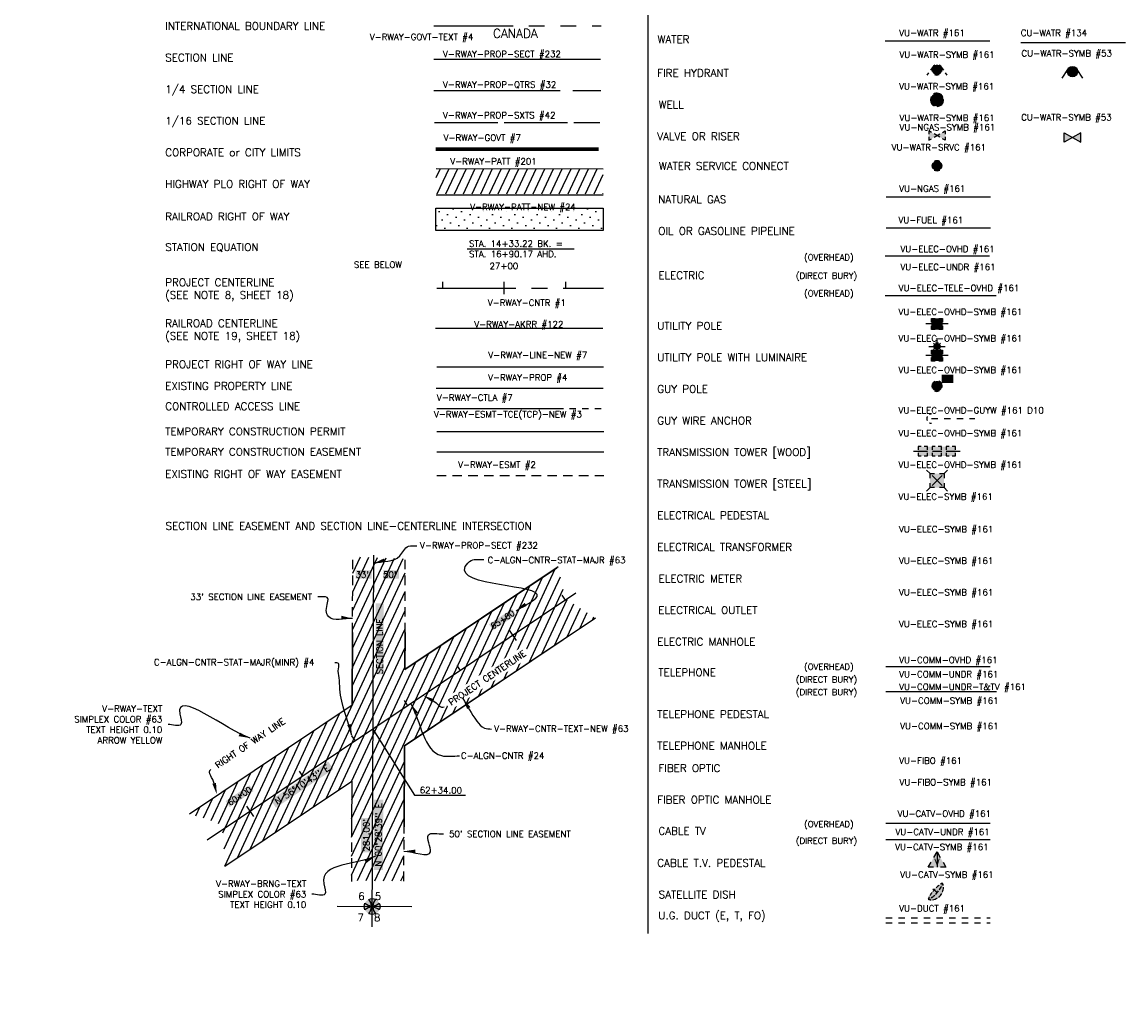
# Model space of a CAD drawing. Extents: x 429357 to 505151, y 227904 to 248592.
# Tile 251 of 256: x 503077 to 503094, y 229923 to 229938. Entities that reach past the tile are written whole.
import ezdxf
from ezdxf import colors
from ezdxf.entities.mleader import LeaderData, LeaderLine
from ezdxf.enums import TextEntityAlignment as Align
from ezdxf.math import Vec2, Vec3

# ---------------------------------------------------------------- set-up
doc = ezdxf.new("R2010")
doc.units = 0
doc.header["$MEASUREMENT"] = 0
for name, pattern in [('CENTER', [2, 1.25, -0.25, 0.25, -0.25]), ('CONTROL', [2.4, 2, -0.1, 0, -0.1, 0, -0.1, 0, -0.1]), ('D10', [0.15, 0.1, -0.05]), ('D15', [0.225, 0.15, -0.075]), ('PHANTOM', [2.5, 1.25, -0.25, 0.25, -0.25, 0.25, -0.25]), ('SEC', [10, 10, 0]), ('SEC1_16', [1.1, 1, -0.1]), ('SEC1_4', [2.2, 2, -0.2])]:
    doc.linetypes.add(name, pattern=pattern)
for name, color, linetype in [('C-ALGN-CNTR', 24, 'Continuous'), ('C-ALGN-CNTR-PCPT', 3, 'Continuous'), ('C-ALGN-CNTR-STAT', 63, 'Continuous'), ('C-ALGN-CNTR-STAT-MAJR', 4, 'Continuous'), ('C-ALGN-CNTR-STAT-MINR', 4, 'Continuous'), ('CU-WATR', 134, 'WATERMAIN'), ('CU-WATR-SYMB', 133, 'Continuous'), ('V-ANNO-LGND-LWT6', 6, 'Continuous'), ('V-ANNO-LGND-T100', 3, 'Continuous'), ('V-ANNO-LGND-T120', 4, 'Continuous'), ('V-PROP-GOVT-TEXT', 53, 'Continuous'), ('V-RWAY-AKRR', 122, 'TRACKS-NEW'), ('V-RWAY-BRNG', 63, 'Continuous'), ('V-RWAY-CNTR', 1, 'CENTER'), ('V-RWAY-CNTR-TEXT-NEW', 63, 'Continuous'), ('V-RWAY-CTLA', 7, 'CONTROL'), ('V-RWAY-ESMT', 2, 'D15'), ('V-RWAY-ESMT-TCE-NEW', 3, 'TCP-NEW'), ('V-RWAY-ESMT-TCP-NEW', 3, 'TCP'), ('V-RWAY-ESMT-TEXT', 63, 'Continuous'), ('V-RWAY-LEGN-TEXT', 4, 'Continuous'), ('V-RWAY-LINE-NEW', 7, 'Continuous'), ('V-RWAY-MNMT-GOVT-LARG', 1, 'Continuous'), ('V-RWAY-PATT-50', 201, 'Continuous'), ('V-RWAY-PATT-OLD ROAD', 21, 'Continuous'), ('V-RWAY-PATT-RR', 24, 'Continuous'), ('V-RWAY-PROP', 4, 'Continuous'), ('V-RWAY-PROP-GOVT', 7, 'PHANTOM'), ('V-RWAY-PROP-GOVT-INTL', 7, 'PHANTOM'), ('V-RWAY-PROP-QTRS', 32, 'SEC1_4'), ('V-RWAY-PROP-SECT', 232, 'Continuous'), ('V-RWAY-PROP-SXTS', 42, 'SEC1_16'), ('V-RWAY-PROP-TEXT', 4, 'Continuous'), ('V-RWAY-TEXT-NEW', 63, 'Continuous'), ('VU-CATV-OVHD', 161, 'OTV'), ('VU-CATV-SYMB', 161, 'Continuous'), ('VU-CATV-UNDR', 161, 'UTV'), ('VU-COMM-OVHD', 161, 'OT'), ('VU-COMM-UNDR-T&TV', 161, 'UT&TV'), ('VU-DUCT', 161, 'D10'), ('VU-ELEC-OVHD', 161, 'OE'), ('VU-ELEC-OVHD-GUYW', 161, 'D10'), ('VU-ELEC-OVHD-SYMB', 161, 'Continuous'), ('VU-ELEC-TELE-OVHD', 161, 'OE&OT'), ('VU-FUEL', 161, 'OIL'), ('VU-NGAS', 161, 'GAS'), ('VU-WATR', 161, 'WATERMAIN'), ('VU-WATR-SRVC', 161, 'Continuous'), ('VU-WATR-SYMB', 161, 'Continuous')]:
    doc.layers.add(name, color=color, linetype=linetype)
doc.layers.add('V-ANNO-LGND-LAYR-INFO', color=1, linetype='Continuous', plot=False)
doc.styles.add('L100', font='simplex.shx', dxfattribs={"height": 0.1})
doc.styles.add('L120', font='simplex.shx', dxfattribs={"height": 0.12})
doc.styles.add('L140', font='simplex.shx', dxfattribs={"height": 0.14})
doc.styles.add('ROMANSM', font='romansm.shx')
doc.styles.add('Simplex', font='Simplex.shx', dxfattribs={"width": 0.8})
doc.linetypes.add('GAS', pattern='A,0.25,-0.075,["G",ROMANSM,S=0.1,R=0,X=-0.004,Y=-0.04],-0.15,0.25,-0.075', length=0.8)
doc.linetypes.add('OE', pattern='A,0.25,-0.07,0.07,-0.07,0.07,-0.07,0.07,-0.07,0.25,-0.15,["OE",ROMANSM,S=0.1,R=0,X=-0.1,Y=-0.04],-0.15', length=1.29)
doc.linetypes.add('OE&OT', pattern='A,0.25,-0.07,0.07,-0.07,0.07,-0.07,0.07,-0.07,0.25,-0.35,["OE&OT",ROMANSM,S=0.1,R=0,X=-0.3,Y=-0.05],-0.2', length=1.54)
doc.linetypes.add('OIL', pattern='A,0.25,-0.075,["O",ROMANSM,S=0.1,R=0,X=-0.004,Y=-0.04],-0.15,0.25,-0.075', length=0.8)
doc.linetypes.add('OT', pattern='A,0.25,-0.07,0.07,-0.07,0.07,-0.07,0.25,-0.08,["OT",ROMANSM,S=0.1,R=0,X=-0.04,Y=-0.04],-0.15', length=1.08)
doc.linetypes.add('OTV', pattern='A,0.25,-0.07,0.07,-0.07,0.07,-0.07,0.25,-0.2,["OTV",ROMANSM,S=0.1,R=0,X=-0.12,Y=-0.05],-0.2', length=1.25)
doc.linetypes.add('TCP', pattern='A,0.28,["/",ROMANSM,S=0.1,R=0,X=0,Y=-0.04],0.04,["/",ROMANSM,S=0.1,R=0,X=0,Y=-0.04],0.02', length=0.34)
doc.linetypes.add('TCP-NEW', pattern='A,0.3,[130,ltypeshp.shx,S=0.08,R=0,X=0,Y=0],0.04,[130,ltypeshp.shx,S=0.08,R=0,X=0,Y=0],0.3', length=0.64)
doc.linetypes.add('TRACKS-NEW', pattern='A,0.3,[130,ltypeshp.shx,S=0.08,R=0,X=0,Y=0],0.3', length=0.6)
doc.linetypes.add('UT&TV', pattern='A,0.25,-0.07,0.07,-0.07,0.07,-0.07,0.07,-0.07,0.25,-0.35,["UT&TV",ROMANSM,S=0.1,R=0,X=-0.3,Y=-0.05],-0.2', length=1.54)
doc.linetypes.add('UTV', pattern='A,0.25,-0.07,0.07,-0.07,0.07,-0.07,0.25,-0.2,["UTV",ROMANSM,S=0.1,R=0,X=-0.12,Y=-0.05],-0.2', length=1.25)
doc.linetypes.add('WATERMAIN', pattern='A,0.4,-0.075,0.4,-0.1,["W",ROMANSM,S=0.1,R=0,X=-0.05,Y=-0.04],-0.1', length=1.075)
doc.dimstyles.new('RWAY LEADER', dxfattribs={"dimscale": 0, "dimtxt": 0.1, "dimasz": 0.18, "dimexe": 0.18, "dimexo": 0.0625, "dimgap": 0.09, "dimtad": 0, "dimtih": 1, "dimtoh": 1, "dimzin": 0, "dimdsep": 46, "dimtxsty": 'L100', "dimcen": 0.09, "dimclrd": 2, "dimclre": 2, "dimclrt": 256, "dimadec": 0, "dimazin": 0, "dimtfac": 1, "dimtofl": 0, "dimtmove": 2, "dimatfit": 3, "dimfxl": 1, "dimtolj": 1, "dimtzin": 0, "dimarcsym": 0})
doc.dimstyles.get("Standard").update_dxf_attribs({"dimtxt": 0.18, "dimasz": 0.18, "dimexe": 0.18, "dimexo": 0.0625, "dimgap": 0.09, "dimtad": 0, "dimtih": 1, "dimtoh": 1, "dimdec": 4, "dimzin": 0, "dimdsep": 46, "dimtxsty": 'Standard', "dimcen": 0.09, "dimadec": 0, "dimazin": 0, "dimtfac": 1, "dimtdec": 4, "dimtofl": 0, "dimtmove": 0, "dimatfit": 3, "dimfxl": 1, "dimtolj": 1, "dimtzin": 0, "dimarcsym": 0})

# ---------------------------------------------------------------- blocks, each defined once
blk = doc.blocks.new('V-NODE-RWAY-PGM')
h = blk.add_hatch(color=155)
edge = h.paths.add_edge_path()
edge.add_arc((0, 0), 0.125, 0, 360)
h = blk.add_hatch(color=256)
edge = h.paths.add_edge_path()
edge.add_arc((0, 0.179), 0.169, 227.858, 266.4469)
edge.add_arc((-0.179, 0), 0.169, 3.4658, 42.0548)
edge.add_arc((0, 0), 0.125, 64.5966, 115.2874, ccw=False)
edge.add_arc((0.179, 0), 0.169, 137.8703, 176.4452)
edge.add_arc((0, 0.179), 0.169, 273.4935, 312.0548)
edge.add_arc((0, 0), 0.125, -25.3746, 25.2874, ccw=False)
edge.add_arc((0, -0.179), 0.169, 47.858, 86.4192)
edge.add_arc((0.179, 0), 0.169, 183.4675, 222.0425)
edge.add_arc((0, 0), 0.125, 244.6254, 295.3162, ccw=False)
edge.add_arc((-0.179, 0), 0.169, 317.858, 356.4469)
edge.add_arc((0, -0.179), 0.169, 93.4658, 132.0548)
edge.add_arc((0, 0), 0.125, 154.6254, 205.2874, ccw=False)
blk.add_lwpolyline([(-0.113, 0.054, 0.169986), (-0.01, 0.01, 0.169986), (-0.053, 0.113, -0.224859), (0.054, 0.113, 0.169923), (0.01, 0.01, 0.169861), (0.113, 0.053, -0.224727), (0.113, -0.054, 0.169861), (0.01, -0.01, 0.169923), (0.053, -0.113, -0.224859), (-0.054, -0.113, 0.169986), (-0.01, -0.01, 0.169986), (-0.113, -0.053, -0.224727)], format="xyb", close=True)
blk = doc.blocks.new('V-SATELLITE DISH')
h = blk.add_hatch(color=155)
h.dxf.hatch_style = 1
h.paths.add_polyline_path([(-0.151, -0.134, -0.154828), (-0.162, -0.129, -0.295058), (-0.165, -0.117, -0.05975), (-0.143, -0.067, -0.026832), (-0.11, -0.017, -0.01928), (-0.057, 0.048, -0.01928), (0, 0.108, -0.026832), (0.045, 0.148, -0.05975), (0.092, 0.176, -0.295058), (0.104, 0.174, -0.14893), (0.111, 0.165, -0.549314)])
blk.add_line((0, 0), (-0.077, 0.067))
for centre, radius, start, end in [((0.268, -0.302), 0.473, 139.773, 148.9022), ((0.573, -0.494), 0.831, 136.8705, 141.5749), ((-0.609, 0.52), 0.801, 316.5912, 322.4522), ((0.573, -0.494), 0.831, 129.9016, 135.133), ((-0.502, 0.473), 0.688, 322.1501, 329.0195), ((0.187, -0.034), 0.231, 114.453, 122.7841), ((0.096, 0.166), 0.0111, 48.6965, 114.453), ((-0.212, 0.275), 0.338, 336.8091, 340.6802), ((-0.115, 0.099), 0.236, 337.2075, 0.9097), ((0.096, 0.166), 0.0111, 342.94, 48.6965), ((-0.115, 0.099), 0.236, 8.0266, 16.4333), ((-0.155, -0.12), 0.0107, 159.4681, 295.1847), ((0.054, -0.184), 0.229, 153.5202, 162.8415), ((-0.115, 0.099), 0.236, 261.0519, 270.462), ((-0.246, 0.08), 0.231, 294.453, 301.1761), ((-0.609, 0.52), 0.801, 308.9049, 314.8046), ((-0.115, 0.099), 0.236, 277.5322, 301.1934), ((-0.115, 0.099), 0.236, 307.3406, 331.0504)]:
    blk.add_arc(centre, radius, start, end)
blk = doc.blocks.new('V-WELL')
h = blk.add_hatch(color=155)
h.dxf.hatch_style = 1
edge = h.paths.add_edge_path()
edge.add_arc((0, 0), 0.105, 0, 360)
for centre, start, end in [((0, 0, -0.001), 150, 243.0807), ((0, 0, -0.001), 30, 123.0807), ((0, 0), 270, 3.0807)]:
    blk.add_arc(centre, 0.105, start, end)
at = {"style": 'L120'}
blk.add_text('W', height=0.12, dxfattribs=at).set_placement((0, 0, -0.001), align=Align.MIDDLE_CENTER)
blk = doc.blocks.new('VU-VALVE')
for points in [[(-0.13, 0.074), (-0.13, 0.02)], [(-0.085, 0.049), (-0.13, 0.074)], [(-0.045, -0.026), (0.045, 0.026)], [(0.045, -0.026), (-0.045, 0.026)], [(0.085, 0.049), (0.13, 0.074), (0.13, 0.02)], [(-0.13, -0.02), (-0.13, -0.074), (-0.085, -0.049)], [(0.13, -0.02), (0.13, -0.074), (0.085, -0.049)]]:
    blk.add_lwpolyline(points)
at = {"color": 155}
blk.add_solid([(-0.13, 0.074), (-0.13, -0.074), (0.13, -0.074), (0.13, 0.074)], dxfattribs=at)
blk = doc.blocks.new('VU-HYDRANT')
blk.add_hatch(color=155).paths.add_polyline_path([(-0.082, 0, 1), (0.082, 0, 1)])
h = blk.add_hatch(color=155)
edge = h.paths.add_edge_path()
edge.add_arc((0, 0), 0.0823, 0, 360)
for p, q in [((-0.075, 0.033), (-0.105, -0.007)), ((0.105, -0.006), (0.075, 0.034)), ((-0.134, -0.046), (-0.162, -0.084)), ((0.162, -0.084), (0.134, -0.046))]:
    blk.add_line(p, q)
for start, end in [(113.5027, 198.9808), (341.5234, 67.3915), (241.9046, 292.5517)]:
    blk.add_arc((0, 0), 0.0823, start, end)
blk = doc.blocks.new('VU-CATV PEDESTAL')
blk.add_line((0, 0.161), (0, -0.081))
for points in [[(-0.051, 0.073), (0, 0.161), (0.051, 0.073)], [(-0.055, -0.081), (-0.14, -0.081), (-0.095, -0.004)], [(0.095, -0.004), (0.14, -0.081), (0.055, -0.081)]]:
    blk.add_lwpolyline(points)
at = {"color": 155}
blk.add_solid([(-0.14, -0.081), (0, 0.161), (0.14, -0.081)], dxfattribs=at)
at = {"style": 'L100'}
blk.add_text('V', height=0.1, dxfattribs=at).set_placement((0, 0), align=Align.MIDDLE)
blk = doc.blocks.new('VU-ELECTRIC TRANSMISSION TOWER STEEL')
for p, q in [((-0.166, 0.166), (-0.11, 0.11)), ((-0.11, 0.11), (-0.038, 0.11)), ((-0.11, 0.038), (-0.11, 0.11)), ((-0.079, -0.079), (0.079, 0.079)), ((-0.079, 0.079), (0.079, -0.079)), ((0.039, 0.11), (0.111, 0.11)), ((0.111, 0.11), (0.166, 0.166)), ((0.111, 0.11), (0.111, 0.038)), ((-0.166, -0.166), (-0.11, -0.111)), ((-0.11, -0.111), (-0.11, -0.039)), ((-0.038, -0.111), (-0.11, -0.111)), ((0.111, -0.111), (0.039, -0.111)), ((0.111, -0.039), (0.111, -0.111)), ((0.111, -0.111), (0.166, -0.166))]:
    blk.add_line(p, q)
at = {"color": 155}
blk.add_solid([(-0.111, -0.111), (-0.11, 0.11), (0.111, -0.111), (0.111, 0.11)], dxfattribs=at)
blk = doc.blocks.new('VU-ELECTRIC TRANSMISSION TOWER WOOD')
for p, q in [((-0.074, 0), (0.074, 0)), ((0.144, 0), (0.365, 0)), ((-0.373, 0), (-0.151, 0))]:
    blk.add_line(p, q)
for points in [[(-0.252, 0.074), (-0.299, 0.074)], [(-0.299, 0.074), (-0.299, 0.024)], [(-0.151, 0.024), (-0.151, 0.074), (-0.202, 0.074)], [(-0.03, 0.074), (-0.078, 0.074)], [(-0.078, 0.074), (-0.078, 0.024)], [(0.07, 0.024), (0.07, 0.074), (0.02, 0.074)], [(0.191, 0.074), (0.144, 0.074)], [(0.144, 0.074), (0.144, 0.024)], [(0.291, 0.024), (0.291, 0.074), (0.241, 0.074)], [(-0.299, -0.026), (-0.299, -0.074), (-0.252, -0.074)], [(-0.202, -0.074), (-0.151, -0.074), (-0.151, -0.026)], [(-0.078, -0.026), (-0.078, -0.074), (-0.03, -0.074)], [(0.02, -0.074), (0.07, -0.074), (0.07, -0.026)], [(0.144, -0.026), (0.144, -0.074), (0.191, -0.074)], [(0.241, -0.074), (0.291, -0.074), (0.291, -0.026)]]:
    blk.add_lwpolyline(points)
at = {"color": 155}
blk.add_solid([(-0.299, -0.074), (-0.299, 0.074), (0.291, -0.074), (0.291, 0.074)], dxfattribs=at)
blk = doc.blocks.new('VU-UTILITY POLE ANCHOR')
for start, end in [(155, 205), (90, 115), (245, 270)]:
    blk.add_arc((0, 0), 0.0738, start, end)
blk = doc.blocks.new('VU-UTILITY GUY POLE')
at = {"color": 155, "const_width": 0.0825}
blk.add_lwpolyline([(-0.041, 0, 1), (0.041, 0, 1)], format="xyb", close=True, dxfattribs=at)
for start, end in [(116.5003, 201.7139), (343.5256, 69.3937), (241.9046, 292.5517)]:
    blk.add_arc((0, 0, -0.001), 0.0823, start, end)
at = {"color": 155}
blk.add_solid([(0.074, 0.051, -0.435), (0.074, 0.182, -0.435), (0.257, 0.051, -0.435), (0.257, 0.182, -0.435)], dxfattribs=at)
at = {"style": 'L100'}
blk.add_text('GP', height=0.1, dxfattribs=at).set_placement((0.069, 0.067, -0.435))
blk = doc.blocks.new('VU-UTILITY POLE WITH LUMINAIRE')
for p, q in [((-0.04, 0.181), (-0.057, 0.196)), ((0, 0.199), (0, 0.274)), ((0.039, 0.181), (0.057, 0.197)), ((-0.088, 0), (-0.176, 0)), ((-0.128, 0.146), (-0.053, 0.146)), ((-0.088, -0.088), (0.088, 0.088)), ((-0.088, 0.088), (-0.03, 0.088)), ((-0.088, 0.03), (-0.088, 0.088)), ((-0.057, 0.095), (-0.039, 0.11)), ((0.03, 0.088), (0.088, 0.088)), ((0.057, 0.096), (0.04, 0.111)), ((0.053, 0.146), (0.128, 0.146)), ((0.088, 0.088), (0.088, 0.03)), ((0.176, 0), (0.088, 0)), ((-0.088, -0.088), (-0.088, -0.03)), ((-0.03, -0.088), (-0.088, -0.088)), ((0.088, -0.088), (0.03, -0.088)), ((0.088, -0.03), (0.088, -0.088))]:
    blk.add_line(p, q)
at = {"color": 155, "const_width": 0.0529}
blk.add_lwpolyline([(-0.026, 0.146, 1), (0.026, 0.146, 1)], format="xyb", close=True, dxfattribs=at)
for start, end in [(64.4712, 115.5288), (154.4712, 205.5288), (244.4712, 295.5288), (334.4712, 25.5288)]:
    blk.add_arc((0, 0.146), 0.0529, start, end)
at = {"color": 155}
blk.add_solid([(-0.088, -0.088), (0.088, -0.088), (-0.088, 0.088), (0.088, 0.088)], dxfattribs=at)
blk = doc.blocks.new('VU-UTILITY POLE')
for p, q in [((-0.089, 0), (-0.177, 0)), ((0.089, 0.089), (-0.089, -0.089)), ((-0.089, 0.089), (-0.03, 0.089)), ((-0.089, 0.03), (-0.089, 0.089)), ((0.03, 0.089), (0.089, 0.089)), ((0.089, 0.089), (0.089, 0.03)), ((0.177, 0), (0.089, 0)), ((-0.089, -0.089), (-0.089, -0.03)), ((-0.03, -0.089), (-0.089, -0.089)), ((0.089, -0.089), (0.03, -0.089)), ((0.089, -0.03), (0.089, -0.089))]:
    blk.add_line(p, q)
at = {"color": 155}
blk.add_solid([(-0.089, -0.089), (-0.089, 0.089), (0.089, -0.089), (0.089, 0.089)], dxfattribs=at)
blk = doc.blocks.new('CU-VALVE')
blk.add_lwpolyline([(-0.13, 0.074), (0.13, -0.074), (0.13, 0.074), (-0.13, -0.074), (-0.13, 0.074)])
at = {"color": 155}
blk.add_solid([(-0.13, 0.074), (-0.13, -0.074), (0.13, -0.074), (0.13, 0.074)], dxfattribs=at)
blk = doc.blocks.new('CU-HYDRANT')
blk.add_hatch(color=155).paths.add_polyline_path([(-0.082, 0, 1), (0.082, 0, 1)])
for p, q in [((-0.162, -0.104), (-0.076, 0.031)), ((0.162, -0.104), (0.076, 0.031))]:
    blk.add_line(p, q)
blk.add_circle((0, 0), 0.0823)
blk = doc.blocks.new('STATICK')
blk.add_line((0, 0), (0, 5))
blk = doc.blocks.new('VU-WATR-SRVC')
at = {"color": 155, "const_width": 0.08}
blk.add_lwpolyline([(-0.04, 0, 1), (0.04, 0, 1)], format="xyb", close=True, dxfattribs=at)
for points in [[(-0.026, 0.045), (-0.04, 0.069), (-0.011, 0.069)], [(0.014, -0.024), (-0.014, 0.024)], [(0.014, 0.024), (-0.014, -0.024)], [(0.011, 0.069), (0.04, 0.069), (0.026, 0.045)], [(-0.026, -0.045), (-0.04, -0.069)], [(-0.04, -0.069), (-0.011, -0.069)], [(0.011, -0.069), (0.04, -0.069), (0.026, -0.045)]]:
    blk.add_lwpolyline(points)
for start, end in [(146.9574, 213.0378), (56.9574, 123.0378), (326.9574, 33.0378), (236.9574, 303.0378)]:
    blk.add_arc((0, 0), 0.08, start, end)

msp = doc.modelspace()

# ---------------------------------------------------------------- hatches: boundary and pattern name
at = {"layer": 'V-RWAY-PATT-50'}
h = msp.add_hatch(dxfattribs=at)
h.set_pattern_fill('ANSI31', color=256, angle=20, style=0)
h.set_pattern_definition([(65, (503083.56217, 229935.56274), (-0.1132885, 0.052827), [])])
h.paths.add_polyline_path([(503083.542, 229935.556), (503083.542, 229935.961), (503086.185, 229935.952), (503086.185, 229935.556)])
h = msp.add_hatch(dxfattribs=at)
h.set_pattern_fill('ANSI31', color=256, angle=20, style=0)
h.set_pattern_definition([(65, (503080.19806, 229924.91655), (-0.1132885, 0.0528273), [])])
h.paths.add_polyline_path([(503082.225, 229929.821), (503082.215, 229927.471), (503079.641, 229925.747), (503079.922, 229925.665), (503080.14, 229925.576), (503080.18, 229925.407), (503080.19, 229925.14), (503080.198, 229924.917), (503082.209, 229926.264), (503082.202, 229924.694), (503083.032, 229924.684), (503083.042, 229926.822), (503086.064, 229928.847), (503085.583, 229929.163), (503085.473, 229929.654), (503083.047, 229928.029), (503083.055, 229929.786)])
at = {"layer": 'V-RWAY-PATT-RR'}
h = msp.add_hatch(dxfattribs=at)
h.set_pattern_fill('DOTS', color=256, scale=2, angle=45)
h.set_pattern_definition([(45, (-22.22019, 6.55913), (-0.044194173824, 0.132582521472), [0, -0.125])])
h.paths.add_polyline_path([(503086.186, 229935.331), (503083.54, 229935.331), (503083.54, 229934.979), (503086.186, 229934.979)])

# ---------------------------------------------------------------- linework, layer by layer
at = {"layer": 'C-ALGN-CNTR'}
msp.add_line((503085.752, 229929.239), (503079.92, 229925.332), dxfattribs=at)
at = {"layer": 'C-ALGN-CNTR-PCPT'}
msp.add_line((503084.033, 229934.686), (503085.724, 229934.686), dxfattribs=at)
at = {"layer": 'C-ALGN-CNTR-STAT-MAJR', "color": 4}
msp.add_line((503084.62, 229933.969), (503084.62, 229934.164), dxfattribs=at)
at = {"layer": 'C-ALGN-CNTR-STAT-MAJR', "color": 155}
for points in [[(503084.443, 229928.651), (503084.379, 229928.746), (503084.807, 229928.896), (503084.744, 229928.991)], [(503080.278, 229925.855), (503080.215, 229925.949), (503080.654, 229926.107), (503080.591, 229926.201)]]:
    msp.add_solid(points, dxfattribs=at)
at = {"layer": 'C-ALGN-CNTR-STAT-MINR'}
for p, q in [((503083.646, 229934.067), (503083.646, 229934.164)), ((503085.594, 229934.067), (503085.594, 229934.164))]:
    msp.add_line(p, q, dxfattribs=at)
at = {"layer": 'CU-WATR'}
msp.add_line((503092.789, 229937.955), (503094.445, 229937.955), dxfattribs=at)
at = {"layer": 'V-ANNO-LGND-LWT6'}
msp.add_line((503086.889, 229944.854), (503086.889, 229923.854), dxfattribs=at)
at = {"layer": 'V-PROP-GOVT-TEXT', "color": 155}
msp.add_solid([(503082.71, 229927.956), (503082.585, 229927.956), (503082.71, 229929.078), (503082.584, 229929.078)], dxfattribs=at)
at = {"layer": 'V-RWAY-AKRR', "flags": 128}
msp.add_lwpolyline([(503083.533, 229933.431), (503086.176, 229933.431)], dxfattribs=at)
at = {"layer": 'V-RWAY-BRNG', "color": 155}
for points in [[(503082.701, 229924.857), (503082.554, 229924.858), (503082.706, 229925.971), (503082.559, 229925.972)], [(503082.503, 229925.138), (503082.355, 229925.138), (503082.502, 229925.68), (503082.355, 229925.68)]]:
    msp.add_solid(points, dxfattribs=at)
at = {"layer": 'V-RWAY-CNTR'}
msp.add_line((503083.552, 229934.064), (503086.189, 229934.064), dxfattribs=at)
at = {"layer": 'V-RWAY-CNTR-TEXT-NEW'}
for p, q in [((503082.543, 229927.089), (503083.202, 229926.044)), ((503083.202, 229926.044), (503084.006, 229926.044))]:
    msp.add_line(p, q, dxfattribs=at)
at = {"layer": 'V-RWAY-CTLA'}
msp.add_line((503083.554, 229932.163), (503086.184, 229932.163), dxfattribs=at)
at = {"layer": 'V-RWAY-ESMT'}
for p, q in [((503083.551, 229931.1), (503086.194, 229931.1)), ((503082.22, 229928.618), (503082.225, 229929.821)), ((503083.05, 229928.618), (503083.055, 229929.786)), ((503082.206, 229925.544), (503082.202, 229924.676)), ((503083.032, 229924.684), (503083.036, 229925.541))]:
    msp.add_line(p, q, dxfattribs=at)
at = {"layer": 'V-RWAY-ESMT-TCE-NEW'}
msp.add_line((503083.552, 229931.474), (503086.195, 229931.474), dxfattribs=at)
at = {"layer": 'V-RWAY-ESMT-TCP-NEW'}
msp.add_line((503083.552, 229931.795), (503086.195, 229931.795), dxfattribs=at)
at = {"layer": 'V-RWAY-ESMT-TEXT', "color": 155}
for points in [[(503082.269, 229929.469), (503082.271, 229929.605), (503082.521, 229929.467), (503082.523, 229929.602)], [(503082.704, 229929.469), (503082.705, 229929.605), (503082.956, 229929.467), (503082.957, 229929.602)]]:
    msp.add_solid(points, dxfattribs=at)
at = {"layer": 'V-RWAY-LINE-NEW'}
for p, q in [((503083.542, 229935.961), (503086.185, 229935.952)), ((503085.473, 229929.654), (503083.047, 229928.029)), ((503083.047, 229928.029), (503085.451, 229929.639)), ((503083.042, 229926.822), (503086.064, 229928.847)), ((503086.03, 229928.824), (503083.042, 229926.822)), ((503082.215, 229927.471), (503082.22, 229928.618)), ((503083.047, 229928.029), (503083.05, 229928.618)), ((503079.641, 229925.747), (503082.215, 229927.471)), ((503083.036, 229925.541), (503083.042, 229926.822)), ((503080.198, 229924.917), (503082.209, 229926.264)), ((503082.209, 229926.264), (503082.206, 229925.544))]:
    msp.add_line(p, q, dxfattribs=at)
at = {"layer": 'V-RWAY-LINE-NEW', "color": 7}
for p, q in [((503082.22, 229928.618), (503082.215, 229927.471)), ((503083.05, 229928.618), (503083.047, 229928.029)), ((503083.042, 229926.822), (503083.036, 229925.541))]:
    msp.add_line(p, q, dxfattribs=at)
at = {"layer": 'V-RWAY-LINE-NEW'}
msp.add_lwpolyline([(503083.552, 229932.821), (503086.189, 229932.821)], dxfattribs=at)
at = {"layer": 'V-RWAY-PATT-OLD ROAD'}
msp.add_lwpolyline([(503083.54, 229934.979), (503083.54, 229935.331), (503086.186, 229935.331), (503086.186, 229934.979)], close=True, dxfattribs=at)
at = {"layer": 'V-RWAY-PROP'}
msp.add_line((503083.542, 229935.545), (503086.185, 229935.545), dxfattribs=at)
msp.add_lwpolyline([(503083.541, 229932.483), (503086.184, 229932.483)], dxfattribs=at)
at = {"layer": 'V-RWAY-PROP-GOVT', "const_width": 0.06}
msp.add_lwpolyline([(503083.535, 229936.266), (503086.115, 229936.266)], dxfattribs=at)
at = {"layer": 'V-RWAY-PROP-GOVT-INTL'}
msp.add_lwpolyline([(503083.508, 229938.217), (503086.152, 229938.217)], dxfattribs=at)
at = {"layer": 'V-RWAY-PROP-QTRS'}
msp.add_line((503083.505, 229937.191), (503086.145, 229937.191), dxfattribs=at)
at = {"layer": 'V-RWAY-PROP-SECT'}
msp.add_line((503083.506, 229937.691), (503086.144, 229937.691), dxfattribs=at)
at = {"layer": 'V-RWAY-PROP-SECT', "linetype": 'Continuous'}
msp.add_line((503082.529, 229923.957), (503082.555, 229929.841), dxfattribs=at)
at = {"layer": 'V-RWAY-PROP-SECT', "color": 12}
msp.add_line((503083.159, 229924.277), (503081.978, 229924.282), dxfattribs=at)
at = {"layer": 'V-RWAY-PROP-SXTS'}
msp.add_line((503083.518, 229936.689), (503086.132, 229936.689), dxfattribs=at)
at = {"layer": 'VU-CATV-OVHD'}
msp.add_line((503090.654, 229925.601), (503092.304, 229925.601), dxfattribs=at)
at = {"layer": 'VU-CATV-UNDR'}
msp.add_line((503090.654, 229925.341), (503092.304, 229925.341), dxfattribs=at)
at = {"layer": 'VU-COMM-OVHD', "flags": 128}
msp.add_lwpolyline([(503090.654, 229928.08), (503092.304, 229928.08)], dxfattribs=at)
at = {"layer": 'VU-COMM-UNDR-T&TV'}
msp.add_lwpolyline([(503090.654, 229927.683), (503092.406, 229927.683)], dxfattribs=at)
at = {"layer": 'VU-DUCT'}
for p, q in [((503090.654, 229924.1), (503092.304, 229924.1)), ((503090.654, 229924.02), (503092.304, 229924.02))]:
    msp.add_line(p, q, dxfattribs=at)
at = {"layer": 'VU-ELEC-OVHD'}
msp.add_lwpolyline([(503090.646, 229934.578), (503092.296, 229934.578)], dxfattribs=at)
at = {"layer": 'VU-ELEC-OVHD-GUYW'}
msp.add_line((503091.376, 229932.001), (503092.064, 229932.001), dxfattribs=at)
at = {"layer": 'VU-ELEC-TELE-OVHD'}
msp.add_lwpolyline([(503090.646, 229933.948), (503092.398, 229933.948)], dxfattribs=at)
at = {"layer": 'VU-FUEL', "flags": 128}
msp.add_lwpolyline([(503090.657, 229935.023), (503092.31, 229935.023)], dxfattribs=at)
at = {"layer": 'VU-NGAS', "flags": 128}
msp.add_lwpolyline([(503090.657, 229935.509), (503092.31, 229935.509)], dxfattribs=at)
at = {"layer": 'VU-WATR', "flags": 128}
msp.add_lwpolyline([(503090.646, 229937.982), (503092.3, 229937.982)], dxfattribs=at)

# ---------------------------------------------------------------- block references
at = {"layer": 'C-ALGN-CNTR-STAT-MAJR', "xscale": 0.03895306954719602, "yscale": 0.03895306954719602, "zscale": 0.03895306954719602, "rotation": 213.8213091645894}
for p in [(503084.698, 229928.651), (503080.545, 229925.868)]:
    msp.add_blockref('STATICK', p, dxfattribs=at)
at = {"layer": 'C-ALGN-CNTR-STAT-MINR', "color": 4, "xscale": 0.01947653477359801, "yscale": 0.01947653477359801, "zscale": 0.01947653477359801, "rotation": 213.8213091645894}
for p in [(503085.529, 229929.207), (503083.868, 229928.094), (503083.037, 229927.538), (503082.206, 229926.981), (503081.375, 229926.424)]:
    msp.add_blockref('STATICK', p, dxfattribs=at)
at = {"layer": 'CU-WATR-SYMB'}
for name, p in [('CU-HYDRANT', (503093.606, 229937.493)), ('CU-VALVE', (503093.606, 229936.452))]:
    msp.add_blockref(name, p, dxfattribs=at)
at = {"layer": 'V-RWAY-MNMT-GOVT-LARG'}
msp.add_blockref('V-NODE-RWAY-PGM', (503082.53, 229924.28), dxfattribs=at)
at = {"layer": 'VU-CATV-SYMB'}
msp.add_blockref('VU-CATV PEDESTAL', (503091.464, 229924.984), dxfattribs=at)
at = {"layer": 'VU-CATV-SYMB', "xscale": 0.833, "yscale": 0.833, "zscale": 0.833}
msp.add_blockref('V-SATELLITE DISH', (503091.464, 229924.501), dxfattribs=at)
at = {"layer": 'VU-ELEC-OVHD-GUYW'}
msp.add_blockref('VU-UTILITY POLE ANCHOR', (503091.376, 229932.001), dxfattribs=at)
at = {"layer": 'VU-ELEC-OVHD-SYMB'}
for name, p in [('VU-UTILITY POLE', (503091.464, 229933.499)), ('VU-UTILITY POLE WITH LUMINAIRE', (503091.464, 229932.999)), ('VU-UTILITY GUY POLE', (503091.464, 229932.515)), ('VU-ELECTRIC TRANSMISSION TOWER WOOD', (503091.464, 229931.484)), ('VU-ELECTRIC TRANSMISSION TOWER STEEL', (503091.464, 229931.021))]:
    msp.add_blockref(name, p, dxfattribs=at)
at = {"layer": 'VU-WATR-SRVC'}
msp.add_blockref('VU-WATR-SRVC', (503091.464, 229936.002), dxfattribs=at)
at = {"layer": 'VU-WATR-SYMB'}
for name, p in [('VU-HYDRANT', (503091.464, 229937.521)), ('V-WELL', (503091.464, 229937.046)), ('VU-VALVE', (503091.464, 229936.48))]:
    msp.add_blockref(name, p, dxfattribs=at)

# ---------------------------------------------------------------- texts
at = {"layer": 'C-ALGN-CNTR-PCPT', "style": 'L100'}
for s, p in [('STA. 14+33.22 BK. =', (503084.062, 229934.72)), ('STA. 16+90.17 AHD.', (503084.063, 229934.555))]:
    msp.add_text(s, height=0.1, dxfattribs=at).set_placement(p)
at = {"layer": 'C-ALGN-CNTR-STAT', "style": 'L100'}
msp.add_text('27+00', height=0.1, dxfattribs=at).set_placement((503084.614, 229934.416), align=Align.MIDDLE)
at = {"layer": 'C-ALGN-CNTR-STAT-MAJR', "color": 63, "style": 'L100'}
for s, p in [('65+00', (503084.593, 229928.821)), ('60+00', (503080.434, 229926.028))]:
    msp.add_text(s, height=0.0935, rotation=33.8213, dxfattribs=at).set_placement(p, align=Align.MIDDLE)
at = {"layer": 'V-ANNO-LGND-LAYR-INFO', "style": 'L100'}
for s, p in [('VU-WATR #161', (503090.866, 229938.056)), ('CU-WATR #134', (503092.788, 229938.056)), ('V-RWAY-GOVT-TEXT #4', (503082.493, 229937.992)), ('V-RWAY-PROP-SECT #232', (503083.651, 229937.721)), ('VU-WATR-SYMB #161', (503090.869, 229937.711)), ('CU-WATR-SYMB #53', (503092.799, 229937.731)), ('V-RWAY-PROP-QTRS #32', (503083.651, 229937.238)), ('VU-WATR-SYMB #161', (503090.864, 229937.21)), ('V-RWAY-PROP-SXTS #42', (503083.651, 229936.753)), ('VU-WATR-SYMB #161', (503090.871, 229936.711)), ('CU-WATR-SYMB #53', (503092.795, 229936.718)), ('VU-NGAS-SYMB #161', (503090.871, 229936.562)), ('V-RWAY-GOVT #7', (503083.661, 229936.396)), ('VU-WATR-SRVC #161', (503090.747, 229936.244)), ('V-RWAY-PATT #201', (503083.766, 229936.021)), ('VU-NGAS #161', (503090.866, 229935.592)), ('V-RWAY-PATT-NEW #24', (503084.08, 229935.302)), ('VU-FUEL #161', (503090.854, 229935.092)), ('VU-ELEC-OVHD #161', (503090.885, 229934.636)), ('SEE BELOW', (503082.242, 229934.387)), ('VU-ELEC-UNDR #161', (503090.885, 229934.35)), ('VU-ELEC-TELE-OVHD #161', (503090.858, 229934.018)), ('V-RWAY-CNTR #1', (503084.359, 229933.784)), ('VU-ELEC-OVHD-SYMB #161', (503090.855, 229933.641)), ('V-RWAY-AKRR #122', (503084.145, 229933.444)), ('VU-ELEC-OVHD-SYMB #161', (503090.855, 229933.221)), ('V-RWAY-LINE-NEW #7', (503084.368, 229932.957)), ('VU-ELEC-OVHD-SYMB #161', (503090.855, 229932.721)), ('V-RWAY-PROP #4', (503084.364, 229932.602)), ('V-RWAY-CTLA #7', (503083.554, 229932.285)), ('V-RWAY-ESMT-TCE(TCP)-NEW #3', (503083.508, 229932.021)), ('VU-ELEC-OVHD-GUYW #161 D10', (503090.855, 229932.083)), ('VU-ELEC-OVHD-SYMB #161', (503090.855, 229931.721)), ('V-RWAY-ESMT #2', (503083.89, 229931.221)), ('VU-ELEC-OVHD-SYMB #161', (503090.855, 229931.221)), ('VU-ELEC-SYMB #161', (503090.855, 229930.717)), ('VU-ELEC-SYMB #161', (503090.862, 229930.202)), ('V-RWAY-PROP-SECT #232', (503083.288, 229929.945)), ('C-ALGN-CNTR-STAT-MAJR #63', (503084.356, 229929.712)), ('VU-ELEC-SYMB #161', (503090.862, 229929.702)), ('VU-ELEC-SYMB #161', (503090.862, 229929.202)), ('VU-ELEC-SYMB #161', (503090.862, 229928.702)), ('C-ALGN-CNTR-STAT-MAJR(MINR) #4', (503079.08, 229928.097)), ('VU-COMM-OVHD #161', (503090.865, 229928.132)), ('VU-COMM-UNDR #161', (503090.865, 229927.907)), ('VU-COMM-UNDR-T&TV #161', (503090.865, 229927.707)), ('VU-COMM-SYMB #161', (503090.881, 229927.487)), ('V-RWAY-CNTR-TEXT-NEW #63', (503084.459, 229927.046)), ('VU-COMM-SYMB #161', (503090.881, 229927.085)), ('C-ALGN-CNTR #24', (503083.935, 229926.618)), ('VU-FIBO #161', (503090.865, 229926.538)), ('VU-FIBO-SYMB #161', (503090.871, 229926.198)), ('VU-CATV-OVHD #161', (503090.84, 229925.7)), ('VU-CATV-UNDR #161', (503090.806, 229925.411)), ('VU-CATV-SYMB #161', (503090.801, 229925.172)), ('VU-CATV-SYMB #161', (503090.881, 229924.736)), ('VU-DUCT #161', (503090.865, 229924.2))]:
    msp.add_text(s, height=0.1, dxfattribs=at).set_placement(p)
at = {"layer": 'V-ANNO-LGND-LAYR-INFO', "char_height": 0.1, "attachment_point": 6, "style": 'ROMANSM'}
for s, insert in [('\\A1;V-RWAY-TEXT\\PSIMPLEX COLOR #63\\PTEXT HEIGHT 0.10\\PARROW YELLOW', (503079.212, 229927.161)), ('\\A1;V-RWAY-BRNG-TEXT\\PSIMPLEX COLOR #63\\PTEXT HEIGHT 0.10', (503081.489, 229924.475))]:
    msp.add_mtext(s, dxfattribs=dict(at, insert=insert))
at = {"layer": 'V-ANNO-LGND-T100', "style": 'L100'}
for s, height, p in [('(OVERHEAD)', 0.0974, (503089.361, 229934.505)), ('(DIRECT BURY)', 0.09738, (503089.232, 229934.213)), ('(OVERHEAD)', 0.0974, (503089.361, 229933.936)), ('(OVERHEAD)', 0.0974, (503089.361, 229928.026)), ('(DIRECT BURY)', 0.09738, (503089.232, 229927.824)), ('(DIRECT BURY)', 0.09738, (503089.232, 229927.624)), ('(OVERHEAD)', 0.0974, (503089.361, 229925.535)), ('(DIRECT BURY)', 0.09738, (503089.232, 229925.272))]:
    msp.add_text(s, height=height, dxfattribs=at).set_placement(p)
at = {"layer": 'V-ANNO-LGND-T120', "style": 'L120'}
for s, p in [('WATER', (503087.045, 229937.943)), ('FIRE HYDRANT', (503087.039, 229937.41)), ('WELL', (503087.062, 229936.91)), ('VALVE OR RISER', (503087.039, 229936.41)), ('WATER SERVICE CONNECT', (503087.066, 229935.939)), ('NATURAL GAS', (503087.055, 229935.41)), ('RAILROAD RIGHT OF WAY', (503079.258, 229935.14)), ('OIL OR GASOLINE PIPELINE', (503087.055, 229934.91)), ('ELECTRIC', (503087.057, 229934.21)), ('UTILITY POLE', (503087.039, 229933.41)), ('UTILITY POLE WITH LUMINAIRE', (503087.039, 229932.91)), ('GUY POLE', (503087.039, 229932.41)), ('GUY WIRE ANCHOR', (503087.039, 229931.91)), ('TRANSMISSION TOWER [WOOD]', (503087.039, 229931.41)), ('TRANSMISSION TOWER [STEEL]', (503087.039, 229930.91)), ('ELECTRICAL PEDESTAL', (503087.039, 229930.41)), ('ELECTRICAL TRANSFORMER', (503087.039, 229929.91)), ('ELECTRIC METER', (503087.062, 229929.41)), ('ELECTRICAL OUTLET', (503087.056, 229928.91)), ('ELECTRIC MANHOLE', (503087.039, 229928.41)), ('TELEPHONE', (503087.057, 229927.925)), ('TELEPHONE PEDESTAL', (503087.039, 229927.264)), ('TELEPHONE MANHOLE', (503087.039, 229926.764)), ('FIBER OPTIC', (503087.057, 229926.41)), ('FIBER OPTIC MANHOLE', (503087.039, 229925.91)), ('CABLE TV', (503087.057, 229925.417)), ('CABLE T.V. PEDESTAL', (503087.039, 229924.91)), ('SATELLITE DISH', (503087.062, 229924.41)), ('U.G. DUCT (E, T, FO)', (503087.056, 229924.079))]:
    msp.add_text(s, height=0.12, dxfattribs=at).set_placement(p)
at = {"layer": 'V-PROP-GOVT-TEXT', "linetype": 'SEC', "style": 'L140'}
msp.add_text('CANADA', height=0.14, dxfattribs=at).set_placement((503084.441, 229938.028))
at = {"layer": 'V-PROP-GOVT-TEXT', "color": 4, "style": 'L100'}
msp.add_text('SECTION LINE', height=0.09816, rotation=90.0253, dxfattribs=at).set_placement((503082.697, 229927.956))
at = {"layer": 'V-RWAY-BRNG', "style": 'Simplex'}
msp.add_text("N 00%%D28'39'' E", height=0.1, rotation=89.7459, dxfattribs=at).set_placement((503082.63, 229925.414), align=Align.MIDDLE)
msp.add_text("281.00'", height=0.1, rotation=90.0253, dxfattribs=at).set_placement((503082.488, 229925.152))
at = {"layer": 'V-RWAY-BRNG', "style": 'L120'}
for s, p in [('6  5', (503082.311, 229924.384)), ('7  8', (503082.3, 229924.047))]:
    msp.add_text(s, height=0.1169, dxfattribs=at).set_placement(p)
at = {"layer": 'V-RWAY-CNTR-TEXT-NEW', "style": 'Simplex'}
msp.add_text('62+34.00', height=0.1, rotation=359.468, dxfattribs=at).set_placement((503083.283, 229926.073))
at = {"layer": 'V-RWAY-ESMT-TEXT', "style": 'L100'}
for s, p in [("33'", (503082.269, 229929.483)), ("50'", (503082.704, 229929.483))]:
    msp.add_text(s, height=0.0982, rotation=359.468, dxfattribs=at).set_placement(p)
at = {"layer": 'V-RWAY-ESMT-TEXT', "char_height": 0.1, "style": 'L100'}
for s, insert, attachment_point in [("\\A1;33' SECTION LINE EASEMENT", (503081.579, 229929.181), 6), ("\\A1;50' SECTION LINE EASEMENT", (503083.747, 229925.429), 4)]:
    msp.add_mtext(s, dxfattribs=dict(at, insert=insert, attachment_point=attachment_point))
at = {"layer": 'V-RWAY-LEGN-TEXT', "style": 'L120'}
for s, p in [('INTERNATIONAL BOUNDARY LINE', (503079.258, 229938.154)), ('SECTION LINE', (503079.258, 229937.654)), ('1/4 SECTION LINE', (503079.258, 229937.154)), ('1/16 SECTION LINE', (503079.258, 229936.654)), ('CORPORATE or CITY LIMITS', (503079.258, 229936.154)), ('HIGHWAY PLO RIGHT OF WAY', (503079.258, 229935.654)), ('STATION EQUATION', (503079.258, 229934.654)), ('PROJECT RIGHT OF WAY LINE', (503079.258, 229932.801)), ('EXISTING PROPERTY LINE', (503079.258, 229932.458)), ('CONTROLLED ACCESS LINE', (503079.258, 229932.137)), ('TEMPORARY CONSTRUCTION PERMIT', (503079.258, 229931.738)), ('TEMPORARY CONSTRUCTION EASEMENT', (503079.258, 229931.416)), ('EXISTING RIGHT OF WAY EASEMENT', (503079.258, 229931.065))]:
    msp.add_text(s, height=0.12, dxfattribs=at).set_placement(p)
at = {"layer": 'V-RWAY-LEGN-TEXT', "char_height": 0.12, "attachment_point": 1, "style": 'L120'}
for s, insert, width in [('PROJECT CENTERLINE\\P(SEE NOTE 8, SHEET 18)', (503079.258, 229934.217), 2.47073), ('RAILROAD CENTERLINE\\P(SEE NOTE 19, SHEET 18)', (503079.258, 229933.57), 2.54295), ('SECTION LINE EASEMENT AND SECTION LINE-CENTERLINE INTERSECTION', (503079.264, 229930.363), 6.99469)]:
    msp.add_mtext(s, dxfattribs=dict(at, insert=insert, width=width))

# ---------------------------------------------------------------- leaders
at = {"layer": 'V-ANNO-LGND-LAYR-INFO', "path_type": 1}
for points in [[(503082.554, 229929.711), (503082.969, 229929.829), (503083.104, 229929.981), (503083.238, 229929.988)], [(503084.81, 229928.961), (503085.138, 229929.186), (503084.004, 229929.663), (503084.098, 229929.757), (503084.299, 229929.77)], [(503082.211, 229926.986), (503082.02, 229927.72), (503082.007, 229927.9), (503081.997, 229928.046), (503081.997, 229928.127), (503081.941, 229928.138)]]:
    msp.add_leader(points, dimstyle='Standard', dxfattribs=at)
at = {"layer": 'V-ANNO-LGND-LAYR-INFO', "path_type": 1, "annotation_type": 0, "has_hookline": 1, "hookline_direction": 1, "text_width": 1.59}
msp.add_leader([(503082.583, 229925.079), (503081.764, 229924.641), (503081.783, 229924.475), (503081.579, 229924.475)], dimstyle='Standard', dxfattribs=at)
at = {"layer": 'V-RWAY-ESMT-TEXT', "path_type": 1, "annotation_type": 0, "has_hookline": 1, "text_width": 2.195}
for points, hookline_direction in [([(503082.221, 229928.836), (503081.838, 229928.871), (503081.804, 229928.967), (503081.821, 229929.17), (503081.669, 229929.181)], 1), ([(503083.034, 229925.155), (503083.455, 229925.148), (503083.419, 229925.414), (503083.657, 229925.429)], 0)]:
    msp.add_leader(points, dimstyle='RWAY LEADER', override={"dimscale": 0}, dxfattribs=dict(at, hookline_direction=hookline_direction))

# ---------------------------------------------------------------- next in the draw order: leaders
at = {"layer": 'V-RWAY-CNTR-TEXT-NEW'}
ml = msp.add_multileader_mtext('Standard', dxfattribs=at)
ml.set_content('PROJECT CENTERLINE', color=63, style='ROMANSM')
ml.set_leader_properties(color=2)
ml.build(insert=Vec2(0, 0))
ml.multileader.update_dxf_attribs({"leader_type": 2, "dogleg_length": 0.36, "arrow_head_size": 0.18})
ctx = ml.context
ctx.base_point, ctx.char_height, ctx.arrow_head_size, ctx.landing_gap_size, ctx.plane_origin, ctx.plane_x_axis, ctx.plane_y_axis = Vec3(503083.67, 229927.442), 0.1, 0.18, 0.1, Vec3(503083.496, 229927.049), Vec3(0.829038, 0.559193), Vec3(-0.559193, 0.829038)
notes = []
notes.append((ctx, [(0, (1, 1, 0), (503083.371, 229927.241), (0.829038, 0.559193), 0.36, [(0, [(503083.339, 229927.619)], 0, [])])]))
ctx.mtext.insert, ctx.mtext.text_direction, ctx.mtext.rotation, ctx.mtext.flow_direction = Vec3(503083.725, 229927.539), Vec3(0.829038, 0.559193), 0.593412, 5
ctx.mtext.has_bg_fill, ctx.mtext.bg_color, ctx.mtext.bg_scale_factor, ctx.mtext.bg_transparency, ctx.mtext.use_window_bg_color = 1, -1027028792, 1.5, 0, 1
at = {"layer": 'V-RWAY-TEXT-NEW'}
ml = msp.add_multileader_mtext('Standard', dxfattribs=at)
ml.set_content('RIGHT OF WAY LINE', color=63, style='ROMANSM')
ml.set_leader_properties(color=2)
ml.build(insert=Vec2(0, 0))
ml.multileader.update_dxf_attribs({"leader_type": 2, "dogleg_length": 0.36, "arrow_head_size": 0.18})
ctx = ml.context
ctx.base_point, ctx.char_height, ctx.arrow_head_size, ctx.landing_gap_size, ctx.plane_origin, ctx.plane_x_axis, ctx.plane_y_axis = Vec3(503079.981, 229926.449), 0.1, 0.18, 0.1, Vec3(503079.517, 229926.343), Vec3(0.829038, 0.559193), Vec3(-0.559193, 0.829038)
notes.append((ctx, [(0, (1, 1, 0), (503079.682, 229926.248), (0.829038, 0.559193), 0.36, [(0, [(503080.074, 229926.054)], 0, [])])]))
ctx.mtext.insert, ctx.mtext.text_direction, ctx.mtext.rotation, ctx.mtext.flow_direction = Vec3(503080.036, 229926.546), Vec3(0.829038, 0.559193), 0.593412, 5
ctx.mtext.has_bg_fill, ctx.mtext.bg_color, ctx.mtext.bg_scale_factor, ctx.mtext.bg_transparency, ctx.mtext.use_window_bg_color = 1, -1027028792, 1.5, 0, 1
for ctx, leaders in notes:
    for number, flags, end, landing, length, lines in leaders:
        leader = LeaderData()
        leader.index, (leader.has_last_leader_line, leader.has_dogleg_vector, leader.attachment_direction) = number, flags
        leader.last_leader_point, leader.dogleg_vector, leader.dogleg_length = Vec3(end), Vec3(landing), length
        for number, points, colour, breaks in lines:
            line = LeaderLine()
            line.index, line.vertices, line.color, line.breaks = number, Vec3.list(points), colors.encode_raw_color(colour), breaks
            leader.lines.append(line)
        ctx.leaders.append(leader)

# ---------------------------------------------------------------- next in the draw order: linework, layer by layer
at = {"layer": 'V-RWAY-CNTR-TEXT-NEW', "color": 155}
msp.add_solid([(503081.008, 229925.844), (503080.926, 229925.966), (503081.918, 229926.453), (503081.836, 229926.575)], dxfattribs=at)
at = {"layer": 'V-RWAY-PROP-TEXT'}
msp.add_circle((503125.985, 229928.904), 2024.71, dxfattribs=at)

# ---------------------------------------------------------------- next in the draw order: texts
at = {"layer": 'V-RWAY-CNTR-TEXT-NEW', "style": 'Simplex'}
msp.add_text("N 56%%D10'43'' E", height=0.1, rotation=33.8213, dxfattribs=at).set_placement((503081.422, 229926.21), align=Align.MIDDLE)

# ---------------------------------------------------------------- next in the draw order: leaders
at = {"layer": 'V-ANNO-LGND-LAYR-INFO', "path_type": 1, "annotation_type": 0, "has_hookline": 1, "hookline_direction": 1, "text_width": 1.59}
msp.add_leader([(503080.6, 229926.946), (503079.488, 229927.327), (503079.506, 229927.161), (503079.302, 229927.161)], dimstyle='Standard', dxfattribs=at)
at = {"layer": 'V-ANNO-LGND-LAYR-INFO', "path_type": 1}
for points in [[(503083.14, 229927.489), (503083.625, 229926.668), (503083.913, 229926.664)], [(503083.963, 229927.574), (503084.186, 229927.216), (503084.305, 229927.105), (503084.42, 229927.087)]]:
    msp.add_leader(points, dimstyle='Standard', dxfattribs=at)

doc.saveas('drawing.dxf')
